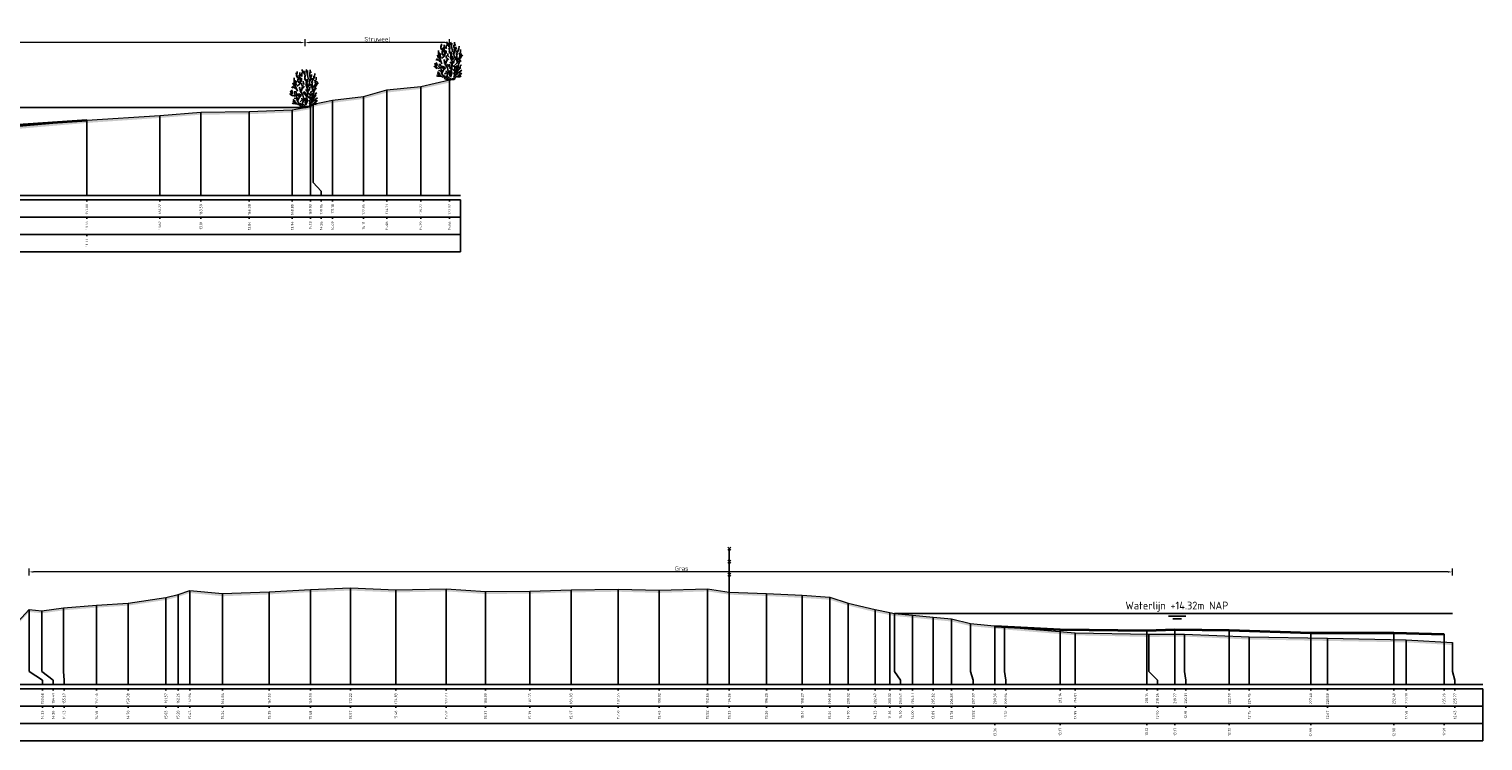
# Model space of a CAD drawing. Header units: metres. Extents: x 197883 to 206898, y 361907 to 364395.
# Tile 202 of 256: x 205938 to 206021, y 364102 to 364143. Entities that reach past the tile are written whole.
import ezdxf
from ezdxf.enums import TextEntityAlignment as Align

# ---------------------------------------------------------------- set-up
doc = ezdxf.new("R2010")
doc.units = ezdxf.units.M
doc.header["$PDMODE"] = 35
doc.header["$PDSIZE"] = 0.075
for name, color, linetype, lineweight in [('B-ME-GR-HEESTER-SD', 90, 'Continuous', 25), ('B-ME-IE-TERREINAFSCHEIDING_KUNSTMATIG_RASTERHEKWERK-SD', 20, 'Continuous', 25), ('X-ME-AL-PROFIEL_BOVENKANT SLIB-GD', 42, 'Continuous', 35), ('X-ME-AL-PROFIEL_HUIDIG MAAIVELD-GD', 252, 'Continuous', 0), ('X-XX-AL-DETAIL1-M', 7, 'Continuous', 18), ('X-XX-AL-NAP-T18', 7, 'Continuous', 18)]:
    doc.layers.add(name, color=color, linetype=linetype, lineweight=lineweight)
doc.layers.add('X-ME-AL-PROFIEL_WATERLIJN-GD', color=150, linetype='Continuous')
doc.layers.add('X-ME-AL-PROFIELRASTER-S', color=7, linetype='Continuous')
doc.styles.add('NLCS-ISO', font='NLCS-ISO.ttf', dxfattribs={"height": 1.8})
doc.styles.add('NLCS-ISO-ANNOTATIVE-T18', font='NLCS-ISO.ttf', dxfattribs={"height": 1.8})
doc.styles.add('NLCS-ISO-M100-T25', font='NLCS-ISO.ttf', dxfattribs={"height": 0.25})
doc.dimstyles.new('NLCS-M100-T25-PIJL_L2_H1', dxfattribs={"dimscale": 0.1, "dimtxt": 2.5, "dimasz": 2.5, "dimexe": 2, "dimexo": 2, "dimgap": 0.7, "dimtad": 1, "dimzin": 0, "dimdsep": 46, "dimtxsty": 'NLCS-ISO-M100-T25', "dimcen": 0, "dimdle": 2, "dimclrd": 256, "dimclre": 256, "dimclrt": 256, "dimadec": 1, "dimazin": 0, "dimtfac": 1, "dimtdec": 3, "dimtofl": 0, "dimtmove": 0, "dimatfit": 3, "dimfxl": 2, "dimfxlon": 1, "dimtfillclr": 256, "dimtolj": 1, "dimtzin": 0, "dimlwd": -1, "dimlwe": -1, "dimarcsym": 0})

# ---------------------------------------------------------------- blocks, each defined once
blk = doc.blocks.new('SAL-PROFIELRASTER_BALK_EIND1-D')
at = {"color": 0, "linetype": 'ByBlock', "lineweight": -2}
blk.add_line((1, -12.5), (1, -2.5), dxfattribs=at)
at = {"color": 0, "linetype": 'ByBlock', "lineweight": -2, "flags": 128}
for points in [[(0, 0), (1, 0)], [(0, -2.5), (1, -2.5)], [(0, -12.5), (1, -12.5)]]:
    blk.add_lwpolyline(points, dxfattribs=at)
blk = doc.blocks.new('SAL-PROFIELRASTER_BALK_EIND2-D')
at = {"color": 0, "linetype": 'ByBlock', "lineweight": -2}
for p, q in [((1, -2.5), (1, -12.5)), ((1, -12.5), (0, -12.5))]:
    blk.add_line(p, q, dxfattribs=at)
blk = doc.blocks.new('SAL-PROFIELRASTER_BALK_DATA-D')
at = {"color": 0, "linetype": 'ByBlock', "lineweight": -2}
blk.add_lwpolyline([(0, -3.5), (0, -2.5)], dxfattribs=at)
at = {"color": 0, "linetype": 'ByBlock', "lineweight": -2, "style": 'NLCS-ISO-ANNOTATIVE-T18'}
blk.add_attdef('GETAL', text='', height=1.5, rotation=90, dxfattribs=at).set_placement((0.75, -5), align=Align.RIGHT)
blk = doc.blocks.new('SAL-PROFIELRASTER_AANHAAL-D')
at = {"color": 9, "linetype": 'ByBlock', "lineweight": -2, "flags": 128}
blk.add_lwpolyline([(0, 1), (0, 0)], dxfattribs=at)
blk = doc.blocks.new('SAL-PROFIELRASTER_AANHAAL_STAGGER-D')
at = {"color": 9, "linetype": 'ByBlock', "lineweight": -2, "flags": 128}
for points in [[(0, 0), (0, -0.25)], [(0, -0.25), (1, -0.75)], [(1, -0.75), (1, -1)]]:
    blk.add_lwpolyline(points, dxfattribs=at)
blk = doc.blocks.new('SIE-RASTERHEKWERK-SOD')
at = {"flags": 128}
for points in [[(-0.035, 1.035), (0.035, 0.965)], [(-0.035, 0.965), (0, 1), (0.035, 1.035)], [(-0.035, 0.735), (0.035, 0.665)], [(-0.035, 0.665), (0, 0.7), (0.035, 0.735)], [(0, 0), (0, 1)], [(-0.035, 0.435), (0.035, 0.365)], [(-0.035, 0.365), (0, 0.4), (0.035, 0.435)]]:
    blk.add_lwpolyline(points, dxfattribs=at)
blk = doc.blocks.new('*D212')
at = {"layer": 'Defpoints', "color": 0, "transparency": 16777216}
for p in [(205937.526, 364111.55), (205937.526, 364109.38), (206019.628, 364105.806)]:
    blk.add_point(p, dxfattribs=at)
at = {"layer": 'X-XX-AL-DETAIL1-M', "color": 253, "transparency": 16777216}
for p, q in [((205937.526, 364111.35), (205937.526, 364111.75)), ((206019.628, 364111.35), (206019.628, 364111.75)), ((206019.378, 364111.55), (205937.776, 364111.55))]:
    blk.add_line(p, q, dxfattribs=at)
for points in [[(205937.776, 364111.592), (205937.776, 364111.508), (205937.526, 364111.55)], [(206019.378, 364111.592), (206019.378, 364111.508), (206019.628, 364111.55)]]:
    blk.add_solid(points, dxfattribs=at)
at = {"layer": 'X-XX-AL-DETAIL1-M', "color": 253, "transparency": 16777216, "insert": (205975.169, 364111.745), "char_height": 0.25, "attachment_point": 5, "style": 'NLCS-ISO-M100-T25'}
blk.add_mtext('\\A1;Gras', dxfattribs=at)
blk = doc.blocks.new('*D180')
at = {"layer": 'Defpoints', "color": 0, "transparency": 16777216}
for p in [(205816.411, 364142.073), (205816.411, 364138.328), (205953.452, 364138.328)]:
    blk.add_point(p, dxfattribs=at)
at = {"layer": 'X-XX-AL-DETAIL1-M', "color": 253, "transparency": 16777216}
for p, q in [((205816.411, 364141.873), (205816.411, 364142.273)), ((205953.202, 364142.073), (205816.661, 364142.073)), ((205953.452, 364141.873), (205953.452, 364142.273))]:
    blk.add_line(p, q, dxfattribs=at)
for points in [[(205816.661, 364142.115), (205816.661, 364142.032), (205816.411, 364142.073)], [(205953.202, 364142.115), (205953.202, 364142.032), (205953.452, 364142.073)]]:
    blk.add_solid(points, dxfattribs=at)
at = {"layer": 'X-XX-AL-DETAIL1-M', "color": 253, "transparency": 16777216, "insert": (205884.931, 364142.268), "char_height": 0.25, "attachment_point": 5, "style": 'NLCS-ISO-M100-T25'}
blk.add_mtext('\\A1;Waterbodem met slib', dxfattribs=at)
blk = doc.blocks.new('*D181')
at = {"layer": 'Defpoints', "color": 0, "transparency": 16777216}
for p in [(205953.452, 364142.073), (205953.452, 364138.328), (205961.782, 364133.257)]:
    blk.add_point(p, dxfattribs=at)
at = {"layer": 'X-XX-AL-DETAIL1-M', "color": 253, "transparency": 16777216}
for p, q in [((205953.452, 364141.873), (205953.452, 364142.273)), ((205961.532, 364142.073), (205953.702, 364142.073)), ((205961.782, 364141.873), (205961.782, 364142.273))]:
    blk.add_line(p, q, dxfattribs=at)
for points in [[(205953.702, 364142.115), (205953.702, 364142.032), (205953.452, 364142.073)], [(205961.532, 364142.115), (205961.532, 364142.032), (205961.782, 364142.073)]]:
    blk.add_solid(points, dxfattribs=at)
at = {"layer": 'X-XX-AL-DETAIL1-M', "color": 253, "transparency": 16777216, "insert": (205957.617, 364142.268), "char_height": 0.25, "attachment_point": 5, "style": 'NLCS-ISO-M100-T25'}
blk.add_mtext('\\A1;Struweel', dxfattribs=at)
blk = doc.blocks.new('SGR-HEESTER_S01_E_ZIJ-D')
blk.add_line((-0.17, 0), (0.14, 0))
at = {"flags": 128}
for points in [[(-1.26, 2.87), (-1.27, 3.11), (-1.26, 3.41)], [(-0.88, 3.43), (-1.01, 3.7), (-1.02, 3.99)], [(-0.97, 3.82), (-0.92, 3.96), (-0.92, 4.17)], [(-0.93, 2.47), (-0.6, 2.73), (-0.58, 3.23), (-0.56, 3.45)], [(-0.82, 3.15), (-0.77, 3.36), (-0.82, 3.56), (-0.82, 3.69)], [(-0.79, 3.24), (-0.61, 3.49), (-0.66, 3.77)], [(-0.6, 3.64), (-0.6, 3.89), (-0.6, 4.04)], [(-0.6, 2.82), (-0.47, 3.09), (-0.48, 3.24), (-0.4, 3.41)], [(-0.33, 3.58), (-0.43, 3.69), (-0.42, 3.84)], [(-0.39, 3.73), (-0.39, 3.91), (-0.31, 4.07)], [(-0.2, 4.07), (-0.32, 4.28), (-0.32, 4.4)], [(-0.04, 3.82), (-0.15, 3.99), (-0.15, 4.24)], [(-0.06, 4), (0, 4.09), (-0.05, 4.17)], [(0.04, 3.22), (-0.02, 3.33), (-0.05, 3.64), (-0.06, 3.69)], [(-0.01, 3.48), (0.02, 3.66), (-0.02, 3.86), (-0.02, 3.98)], [(0.2, 4.02), (0.16, 4.26), (0.11, 4.37)], [(0.4, 3.24), (0.32, 3.53), (0.23, 3.86), (0.28, 4.25)], [(0.55, 3.49), (0.58, 3.63), (0.49, 3.78), (0.49, 4.02)], [(0.56, 3.05), (0.62, 3.24), (0.58, 3.44), (0.63, 3.78)], [(0.59, 4.06), (0.59, 4.23), (0.58, 4.36)], [(0.58, 3.97), (0.72, 4.1)], [(0.63, 3.39), (0.75, 3.63), (0.74, 3.82)], [(0.83, 3.19), (0.82, 3.39)], [(0.87, 2.88), (0.83, 3.04), (0.99, 3.35), (1.02, 3.62)], [(1.05, 3.44), (1.09, 3.59), (1.12, 3.91)], [(1.2, 2.91), (1.2, 3.11), (1.27, 3.18), (1.28, 3.51)], [(-1.15, 1.31), (-1.52, 1.41), (-1.7, 1.92)], [(-1.36, 2.28), (-1.57, 2.36)], [(-1.51, 1.59), (-1.44, 1.77), (-1.55, 2.02)], [(-1.08, 2.11), (-1.23, 2.27), (-1.5, 2.44)], [(-1.17, 2.44), (-1.33, 2.64), (-1.4, 2.85)], [(-0.17, 0), (-0.52, 0.15), (-0.67, 0.41), (-0.93, 0.8), (-0.93, 1.02), (-0.98, 1.28), (-1.24, 1.57), (-1.17, 1.87)], [(-0.89, 1.87), (-1.06, 2.36), (-1.22, 2.75), (-1.2, 3.17)], [(-1.09, 2.51), (-1.03, 2.67), (-1.08, 2.85), (-1.01, 3.06)], [(-0.94, 1.35), (-0.97, 1.46), (-1.01, 1.65), (-1.07, 1.74), (-0.99, 1.83)], [(-0.69, 2.83), (-0.85, 3.03), (-0.85, 3.32)], [(-0.56, 2.04), (-0.63, 2.22), (-0.61, 2.36)], [(0.01, 0.23), (-0.32, 0.39), (-0.14, 0.96), (-0.25, 1.41), (-0.58, 1.92), (-0.49, 2.16)], [(-0.49, 2.98), (-0.4, 3.1), (-0.4, 3.32)], [(-0.4, 1.72), (-0.48, 1.81), (-0.39, 2.04), (-0.35, 2.37)], [(-0.35, 2.48), (-0.39, 2.62), (-0.4, 2.81)], [(-0.34, 2.14), (-0.22, 2.36), (-0.26, 2.57)], [(-0.29, 2.19), (-0.07, 2.42)], [(0.01, 1.48), (-0.11, 1.58), (-0.16, 1.69), (-0.26, 1.8)], [(-0.09, 2.67), (-0.2, 2.78), (-0.21, 3.04)], [(0.27, 1.32), (0.07, 1.45), (0.01, 1.7), (-0.09, 1.83)], [(0.14, 2.85), (0.15, 3.01), (-0.08, 3.3)], [(0.23, 1.76), (0.19, 1.96), (0.04, 2.07)], [(0.1, 0.32), (0.27, 0.78), (0.18, 1.2), (0.27, 1.46), (0.29, 2.12), (0.07, 2.68)], [(0.12, 0.1), (0.49, 0.17), (0.58, 0.47), (0.89, 0.67), (0.95, 1.13), (1.02, 1.92)], [(0.2, 2.43), (0.13, 2.69), (0.27, 3.03), (0.23, 3.26)], [(0.69, 0.8), (0.56, 1.11), (0.6, 1.5), (0.21, 1.74)], [(0.29, 2.31), (0.56, 2.6), (0.51, 2.92), (0.51, 3.28)], [(0.31, 2.42), (0.36, 2.58), (0.32, 2.78)], [(0.31, 1.73), (0.36, 1.9), (0.41, 2.16)], [(0.41, 1.94), (0.5, 2.07), (0.53, 2.35)], [(0.58, 1.68), (0.89, 1.96), (0.91, 2.29), (0.89, 2.55)], [(0.87, 2.02), (0.83, 2.27), (0.69, 2.38), (0.69, 2.69)], [(0.75, 2.43), (0.83, 2.65), (0.79, 3.01)], [(0.85, 1.38), (0.82, 1.54), (0.87, 1.68)], [(0.99, 2.31), (1.21, 2.73), (1.13, 3.14)], [(1.02, 1.81), (1.14, 2.08), (1.33, 2.24)], [(1.05, 2), (1.15, 2.2), (1.16, 2.57)], [(1.06, 2.36), (1.23, 2.48), (1.34, 2.65), (1.54, 2.85)], [(1.12, 1.28), (1.21, 1.47), (1.24, 1.65), (1.37, 1.7)], [(1.29, 2.62), (1.4, 2.83), (1.34, 3.04)], [(-1.43, 1.34), (-1.6, 1.42), (-1.71, 1.53), (-1.76, 1.63)], [(-0.97, 0.4), (-1.22, 0.45), (-1.36, 0.45), (-1.5, 0.52)], [(-0.76, 0.28), (-1, 0.52), (-1.24, 0.58), (-1.41, 0.74)], [(-1.13, 0.64), (-1.2, 0.78), (-1.4, 0.92)], [(-0.96, 0.92), (-1.06, 1.05), (-1.26, 1.09)], [(-0.85, 0.82), (-0.74, 1.04), (-0.6, 1.44), (-0.69, 1.61)], [(-0.69, 1.23), (-0.76, 1.4), (-0.82, 1.62)], [(-0.62, 1.2), (-0.49, 1.36), (-0.53, 1.52)], [(-0.31, 0.32), (-0.47, 0.32), (-0.6, 0.51)], [(-0.58, 0.67), (-0.34, 0.87), (-0.39, 1.06)], [(-0.14, 0.09), (-0.31, 0.17), (-0.35, 0.21)], [(0, 0), (-0.14, 0.14)], [(0.06, 0.44), (-0.01, 0.58), (0, 0.85), (-0.12, 1.09)], [(-0.02, 0), (0.14, 0.2)], [(0.53, 1.04), (0.45, 1.13), (0.35, 1.26), (0.15, 1.28), (0.01, 1.41)], [(0.02, 0.6), (0.08, 0.78), (0.08, 0.94), (0.02, 1.11)], [(0.14, 0), (0.53, 0.06), (0.67, 0.21)], [(0.49, 0.37), (0.6, 0.59), (0.47, 0.88)], [(0.62, 0.59), (0.76, 0.73), (0.76, 0.98), (0.72, 1.22)], [(0.62, 0.3), (0.95, 0.43), (1.28, 0.58)], [(0.92, 1.08), (0.8, 1.26), (0.77, 1.43), (0.68, 1.61)], [(0.8, 0.8), (0.85, 0.95)], [(0.93, 0.75), (1.1, 0.92), (1.2, 0.92)], [(0.94, 0.37), (1.2, 0.38), (1.35, 0.46)], [(1, 1.08), (1.14, 1.25), (1.29, 1.39)], [(1.01, 0.51), (1.2, 0.62), (1.15, 0.72), (1.23, 0.89)], [(1.14, 0.94), (1.28, 1.01), (1.43, 1.12)], [(1.27, 0.64), (1.4, 0.84)]]:
    blk.add_lwpolyline(points, dxfattribs=at)

msp = doc.modelspace()

# ---------------------------------------------------------------- hatches: boundary and pattern name
at = {"layer": 'X-ME-AL-PROFIEL_HUIDIG MAAIVELD-GD'}
h = msp.add_hatch(dxfattribs=at)
h.set_pattern_fill('AGR-MAAIVELD', color=256, scale=0.05, pattern_type=2)
h.set_pattern_definition([(45, (-14.5062, 136.6852), (-0.25000007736, 0.25000007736), []), (45, (-14.5419, 136.72093), (0, 0.50000015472), [0.3535535, -0.3535535]), (45, (-14.57763, 136.75664), (0, 0.50000015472), [0.3535535, -0.3535535]), (45, (-14.61384, 136.79286), (0, 0.50000015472), [0.3535535, -0.3535535]), (45, (-14.64906, 136.82807), (0, 0.50000015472), [0.3535535, -0.3535535]), (45, (-14.68477, 136.8638), (0, 0.50000015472), [0.3535535, -0.3535535]), (45, (-14.7205, 136.8995), (0, 0.50000015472), [0.3535535, -0.3535535]), (315, (-14.5062, 136.6852), (0.25000007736, 0.25000007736), []), (315, (-14.4705, 136.72093), (0.50000015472, -1e-16), [0.3535535, -0.3535535]), (315, (-14.43477, 136.75664), (0.50000015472, -1e-16), [0.3535535, -0.3535535]), (315, (-14.39856, 136.79286), (0.50000015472, -1e-16), [0.3535535, -0.3535535]), (315, (-14.36334, 136.82807), (0.50000015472, -1e-16), [0.3535535, -0.3535535]), (315, (-14.32763, 136.8638), (0.50000015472, -1e-16), [0.3535535, -0.3535535]), (315, (-14.2919, 136.8995), (0.50000015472, -1e-16), [0.3535535, -0.3535535])])
h.paths.add_polyline_path([(205961.782, 364139.916), (205961.782, 364139.766), (205960.128, 364139.399), (205958.165, 364139.19), (205956.819, 364138.821), (205955.04, 364138.597), (205953.913, 364138.366), (205953.756, 364138.233), (205952.711, 364138.044), (205950.235, 364137.942), (205947.445, 364137.914), (205945.074, 364137.726), (205940.861, 364137.439), (205936.728, 364137.084), (205932.466, 364136.683), (205927.707, 364135.942), (205922.272, 364135.976), (205917.884, 364135.999), (205913.572, 364136.085), (205908.758, 364136.138), (205904.668, 364136.042), (205899.586, 364136.239), (205896.188, 364136.276), (205890.878, 364136.161), (205883.688, 364136.301), (205880.568, 364136.49), (205872.086, 364136.436), (205865.317, 364136.747), (205859.025, 364136.471), (205855.154, 364136.601), (205849.947, 364136.439), (205844.759, 364136.499), (205839.971, 364136.479), (205834.18, 364136.663), (205829.069, 364136.949), (205824.736, 364137.188), (205821.931, 364137.685), (205819.702, 364137.797), (205817.648, 364138.045), (205816.411, 364138.178), (205816.269, 364138.221), (205815.327, 364138.441), (205815.139, 364138.762), (205814.709, 364138.948), (205813.523, 364139.196), (205811.415, 364139.275), (205809.482, 364139.339), (205806.901, 364139.378), (205804.365, 364139.44), (205802.289, 364139.556), (205799.43, 364139.601), (205796.83, 364139.493), (205794.339, 364139.504), (205792.254, 364139.38), (205790.426, 364139.336), (205788.038, 364139.308), (205786.013, 364139.283), (205783.859, 364139.277), (205783.859, 364139.427), (205786.013, 364139.433), (205788.038, 364139.458), (205790.426, 364139.486), (205792.254, 364139.53), (205794.339, 364139.654), (205796.83, 364139.643), (205799.43, 364139.751), (205802.289, 364139.706), (205804.365, 364139.59), (205806.901, 364139.528), (205809.482, 364139.489), (205811.415, 364139.425), (205813.523, 364139.346), (205814.709, 364139.098), (205815.139, 364138.912), (205815.327, 364138.591), (205816.269, 364138.371), (205816.411, 364138.328), (205817.648, 364138.195), (205819.702, 364137.947), (205821.931, 364137.835), (205824.736, 364137.338), (205829.069, 364137.099), (205834.18, 364136.813), (205839.971, 364136.629), (205844.759, 364136.649), (205849.947, 364136.589), (205855.154, 364136.751), (205859.025, 364136.621), (205865.317, 364136.897), (205872.086, 364136.586), (205880.568, 364136.64), (205883.688, 364136.451), (205890.878, 364136.311), (205896.188, 364136.426), (205899.586, 364136.389), (205904.668, 364136.192), (205908.758, 364136.288), (205913.572, 364136.235), (205917.884, 364136.149), (205922.272, 364136.126), (205927.707, 364136.092), (205932.466, 364136.833), (205936.728, 364137.234), (205940.861, 364137.589), (205945.074, 364137.876), (205947.445, 364138.064), (205950.235, 364138.092), (205952.711, 364138.194), (205953.756, 364138.383), (205953.913, 364138.516), (205955.04, 364138.747), (205956.819, 364138.971), (205958.165, 364139.34), (205960.128, 364139.549)])
h = msp.add_hatch(dxfattribs=at)
h.set_pattern_fill('AGR-MAAIVELD', color=256, scale=0.05, pattern_type=2)
h.set_pattern_definition([(45, (-12.59725, 158.37664), (-0.25000007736, 0.25000007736), []), (45, (-12.63297, 158.41236), (0, 0.50000015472), [0.3535535, -0.3535535]), (45, (-12.6687, 158.44807), (0, 0.50000015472), [0.3535535, -0.3535535]), (45, (-12.7049, 158.4843), (0, 0.50000015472), [0.3535535, -0.3535535]), (45, (-12.7401, 158.5195), (0, 0.50000015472), [0.3535535, -0.3535535]), (45, (-12.77583, 158.5552), (0, 0.50000015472), [0.3535535, -0.3535535]), (45, (-12.81154, 158.59093), (0, 0.50000015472), [0.3535535, -0.3535535]), (315, (-12.59725, 158.37664), (0.25000007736, 0.25000007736), []), (315, (-12.56154, 158.41236), (0.50000015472, -1e-16), [0.3535535, -0.3535535]), (315, (-12.52583, 158.44807), (0.50000015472, -1e-16), [0.3535535, -0.3535535]), (315, (-12.4896, 158.4843), (0.50000015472, -1e-16), [0.3535535, -0.3535535]), (315, (-12.4544, 158.5195), (0.50000015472, -1e-16), [0.3535535, -0.3535535]), (315, (-12.4187, 158.5552), (0.50000015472, -1e-16), [0.3535535, -0.3535535]), (315, (-12.38297, 158.59093), (0.50000015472, -1e-16), [0.3535535, -0.3535535])])
h.paths.add_polyline_path([(206019.628, 364107.483), (206016.963, 364107.637), (206012.435, 364107.721), (206007.911, 364107.803), (206004.173, 364107.97), (206002.122, 364107.951), (205997.87, 364108.047), (205993.797, 364108.38), (205991.827, 364108.576), (205990.747, 364108.84), (205989.675, 364108.944), (205988.487, 364109.06), (205987.447, 364109.159), (205987.174, 364109.214), (205986.331, 364109.383), (205984.783, 364109.757), (205983.713, 364110.097), (205982.133, 364110.2), (205980.058, 364110.311), (205977.919, 364110.388), (205976.657, 364110.577), (205973.881, 364110.49), (205971.509, 364110.557), (205968.791, 364110.521), (205966.413, 364110.449), (205963.862, 364110.424), (205961.589, 364110.577), (205958.689, 364110.515), (205956.078, 364110.624), (205953.759, 364110.535), (205951.385, 364110.404), (205948.695, 364110.296), (205946.801, 364110.485), (205946.123, 364110.254), (205945.425, 364110.082), (205943.242, 364109.756), (205941.418, 364109.64), (205939.525, 364109.486), (205938.274, 364109.312), (205937.534, 364109.389), (205936.423, 364108.179), (205935.076, 364108.142), (205932.96, 364108.689), (205929.26, 364108.531), (205923.226, 364108.245), (205918.218, 364108.035), (205914.291, 364108.198), (205910.751, 364108.054), (205905.768, 364108.046), (205898.269, 364107.996), (205892.352, 364107.99), (205885.655, 364107.835), (205878.714, 364107.885), (205872.974, 364108.16), (205866.725, 364108.289), (205861.829, 364108.387), (205858.158, 364108.336), (205853.132, 364108.317), (205848.666, 364108.445), (205843.577, 364108.329), (205837.654, 364108.07), (205834.673, 364108.16), (205830.197, 364108.237), (205826.819, 364108.155), (205824.114, 364108.365), (205820.992, 364108.637), (205818.069, 364108.596), (205816.372, 364108.86), (205814.731, 364109.169), (205813.11, 364109.133), (205812.145, 364109.38), (205811.388, 364109.439), (205810.333, 364109.63), (205809.698, 364109.912), (205807.748, 364110.094), (205805.245, 364110.119), (205802.812, 364110.07), (205800.145, 364110.08), (205797.648, 364110.106), (205795.315, 364110.109), (205793.059, 364110.088), (205790.797, 364110.065), (205788.245, 364110.156), (205785.845, 364110.21), (205783.859, 364110.206), (205783.859, 364110.056), (205785.845, 364110.06), (205788.245, 364110.006), (205790.797, 364109.915), (205793.059, 364109.938), (205795.315, 364109.959), (205797.648, 364109.956), (205800.145, 364109.93), (205802.812, 364109.92), (205805.245, 364109.969), (205807.748, 364109.944), (205809.698, 364109.762), (205810.333, 364109.48), (205811.388, 364109.289), (205812.145, 364109.23), (205813.11, 364108.983), (205814.731, 364109.019), (205816.372, 364108.71), (205818.069, 364108.446), (205820.992, 364108.487), (205824.114, 364108.215), (205826.819, 364108.005), (205830.197, 364108.087), (205834.673, 364108.01), (205837.654, 364107.92), (205843.577, 364108.179), (205848.666, 364108.295), (205853.132, 364108.167), (205858.158, 364108.186), (205861.829, 364108.237), (205866.725, 364108.139), (205872.974, 364108.01), (205878.714, 364107.735), (205885.655, 364107.685), (205892.352, 364107.84), (205898.269, 364107.846), (205905.768, 364107.896), (205910.751, 364107.904), (205914.291, 364108.048), (205918.218, 364107.885), (205923.226, 364108.095), (205929.26, 364108.381), (205932.96, 364108.539), (205935.076, 364107.992), (205936.423, 364108.029), (205937.534, 364109.239), (205938.274, 364109.162), (205939.525, 364109.336), (205941.418, 364109.49), (205943.242, 364109.606), (205945.425, 364109.932), (205946.123, 364110.104), (205946.801, 364110.335), (205948.695, 364110.146), (205951.385, 364110.254), (205953.759, 364110.385), (205956.078, 364110.474), (205958.689, 364110.365), (205961.589, 364110.427), (205963.862, 364110.274), (205966.413, 364110.299), (205968.791, 364110.371), (205971.509, 364110.407), (205973.881, 364110.34), (205976.657, 364110.427), (205977.919, 364110.238), (205980.058, 364110.161), (205982.133, 364110.05), (205983.713, 364109.947), (205984.783, 364109.607), (205986.331, 364109.233), (205987.174, 364109.064), (205987.447, 364109.009), (205988.487, 364108.91), (205989.675, 364108.794), (205990.747, 364108.69), (205991.827, 364108.426), (205993.797, 364108.23), (205997.87, 364107.897), (206002.122, 364107.801), (206004.173, 364107.82), (206007.911, 364107.653), (206012.435, 364107.571), (206016.963, 364107.487), (206019.628, 364107.333)])

# ---------------------------------------------------------------- linework, layer by layer
at = {"layer": 'X-ME-AL-PROFIEL_BOVENKANT SLIB-GD'}
for points in [[(205935.769, 364137.245), (205940.861, 364137.589)], [(205993.245, 364108.42), (205997.001, 364108.225), (206001.998, 364108.177), (206003.625, 364108.222), (206006.759, 364108.188), (206011.462, 364108.044), (206016.26, 364108.04), (206019.153, 364107.967)]]:
    msp.add_lwpolyline(points, dxfattribs=at)
at = {"layer": 'X-ME-AL-PROFIEL_HUIDIG MAAIVELD-GD'}
for points in [[(205936.728, 364137.234), (205940.861, 364137.589), (205945.074, 364137.876), (205947.445, 364138.064), (205950.235, 364138.092), (205952.711, 364138.194), (205953.756, 364138.383), (205953.913, 364138.516), (205955.04, 364138.747), (205956.819, 364138.971), (205958.165, 364139.34), (205960.128, 364139.549), (205961.782, 364139.916)], [(205936.423, 364108.179), (205937.534, 364109.389), (205938.274, 364109.312), (205939.525, 364109.486), (205941.418, 364109.64), (205943.242, 364109.756), (205945.425, 364110.082), (205946.123, 364110.254), (205946.801, 364110.485), (205948.695, 364110.296), (205951.385, 364110.404), (205953.759, 364110.535), (205956.078, 364110.624), (205958.689, 364110.515), (205961.589, 364110.577), (205963.862, 364110.424), (205966.413, 364110.449), (205968.791, 364110.521), (205971.509, 364110.557), (205973.881, 364110.49), (205976.657, 364110.577), (205977.919, 364110.388), (205980.058, 364110.311), (205982.133, 364110.2), (205983.713, 364110.097), (205984.783, 364109.757), (205986.331, 364109.383), (205987.174, 364109.214), (205987.447, 364109.159), (205988.487, 364109.06), (205989.675, 364108.944), (205990.747, 364108.84), (205991.827, 364108.576), (205993.797, 364108.38), (205997.87, 364108.047), (206002.122, 364107.951), (206004.173, 364107.97), (206007.911, 364107.803), (206012.435, 364107.721), (206016.963, 364107.637), (206019.628, 364107.483)]]:
    msp.add_lwpolyline(points, dxfattribs=at)
at = {"layer": 'X-ME-AL-PROFIEL_WATERLIJN-GD'}
for points in [[(205816.411, 364138.328), (205953.452, 364138.328)], [(205987.447, 364109.159), (206019.628, 364109.159)], [(206003.263, 364108.995), (206004.263, 364108.995)], [(206003.505, 364108.85), (206004.005, 364108.85)]]:
    msp.add_lwpolyline(points, dxfattribs=at)

# ---------------------------------------------------------------- block references
at = {"layer": 'B-ME-GR-HEESTER-SD', "xscale": 0.5, "yscale": 0.5, "zscale": 0.5}
for p in [(205961.782, 364139.916), (205953.452, 364138.328)]:
    msp.add_blockref('SGR-HEESTER_S01_E_ZIJ-D', p, dxfattribs=at)
at = {"layer": 'B-ME-IE-TERREINAFSCHEIDING_KUNSTMATIG_RASTERHEKWERK-SD', "xscale": 2.5, "yscale": 2.5, "zscale": 2.5}
msp.add_blockref('SIE-RASTERHEKWERK-SOD', (205977.919, 364110.388), dxfattribs=at)
at = {"layer": 'X-ME-AL-PROFIELRASTER-S'}
for p, yscale in [((205960.128, 364133.257), 6.292), ((205961.782, 364133.257), 6.659000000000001), ((205955.04, 364133.257), 5.49), ((205956.819, 364133.257), 5.714), ((205958.165, 364133.257), 6.083), ((205945.074, 364133.257), 4.619), ((205945.074, 364133.257), 4.619), ((205947.445, 364133.257), 4.807), ((205947.445, 364133.257), 4.807), ((205950.235, 364133.257), 4.835000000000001), ((205950.235, 364133.257), 4.835000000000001), ((205952.711, 364133.257), 4.936999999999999), ((205952.711, 364133.257), 4.936999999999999), ((205953.756, 364133.257), 5.125999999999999), ((205953.756, 364133.257), 5.125999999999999), ((205953.913, 364134.257), 4.259), ((205953.913, 364134.257), 4.259), ((205953.913, 364134.257), 4.259), ((205953.913, 364134.257), 4.259), ((205940.861, 364133.257), 4.332000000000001), ((205940.861, 364133.257), 4.332000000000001), ((205945.425, 364105.056), 5.026), ((205946.123, 364105.056), 5.198), ((205946.801, 364105.056), 5.429), ((205948.695, 364105.056), 5.24), ((205951.385, 364105.056), 5.348000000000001), ((205953.759, 364105.056), 5.478999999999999), ((205956.078, 364105.056), 5.568), ((205958.689, 364105.056), 5.459), ((205961.589, 364105.056), 5.521000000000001), ((205963.862, 364105.056), 5.368), ((205966.413, 364105.056), 5.393000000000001), ((205968.791, 364105.056), 5.465), ((205971.509, 364105.056), 5.500999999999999), ((205973.881, 364105.056), 5.433999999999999), ((205976.657, 364105.056), 5.521000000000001), ((205977.919, 364105.056), 5.332000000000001), ((205980.058, 364105.056), 5.255000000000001), ((205982.133, 364105.056), 5.144), ((205983.713, 364105.056), 5.041), ((205937.534, 364106.056), 3.333), ((205938.274, 364106.056), 3.256), ((205938.274, 364106.056), 3.256), ((205938.274, 364106.056), 3.256), ((205938.274, 364106.056), 3.256), ((205939.525, 364106.056), 3.43), ((205941.418, 364105.056), 4.584), ((205943.242, 364105.056), 4.699999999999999), ((205984.783, 364105.056), 4.701000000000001), ((205986.331, 364105.056), 4.327), ((205987.174, 364105.056), 4.157999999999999), ((205987.447, 364106.056), 3.103), ((205987.447, 364106.056), 3.103), ((205987.447, 364106.056), 3.103), ((205987.447, 364106.056), 3.103), ((205988.487, 364105.056), 4.004), ((205988.487, 364105.056), 4.004), ((205989.675, 364105.056), 3.888), ((205989.675, 364105.056), 3.888), ((205990.747, 364105.056), 3.784000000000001), ((205990.747, 364105.056), 3.784000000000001), ((205991.827, 364106.056), 2.52), ((205993.245, 364105.056), 3.364000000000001), ((205993.797, 364106.056), 2.324), ((205997.001, 364105.056), 3.169), ((205997.87, 364105.056), 2.991), ((206001.998, 364105.056), 3.121), ((206002.122, 364106.056), 1.895), ((206003.625, 364105.056), 3.166), ((206004.173, 364106.056), 1.914), ((206006.759, 364105.056), 3.132), ((206007.911, 364105.056), 2.747), ((206011.462, 364105.056), 2.988), ((206012.435, 364105.056), 2.664999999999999), ((206016.26, 364105.056), 2.984), ((206016.963, 364105.056), 2.581), ((206019.153, 364105.056), 2.911), ((206019.628, 364106.056), 1.427)]:
    msp.add_blockref('SAL-PROFIELRASTER_AANHAAL-D', p, dxfattribs=dict(at, yscale=yscale))
for p, xscale, zscale in [((205953.913, 364134.257), 0.4675663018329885, 0.4675663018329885), ((205953.913, 364134.257), 0.4675663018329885, 0.4675663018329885), ((205953.913, 364134.257), 0.4675663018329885, 0.4675663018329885), ((205953.913, 364134.257), 0.4675663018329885, 0.4675663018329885), ((205937.534, 364106.056), 0.7633124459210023, 0.7633124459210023), ((205938.274, 364106.056), 0.6489860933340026, 0.6489860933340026), ((205938.274, 364106.056), 0.6489860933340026, 0.6489860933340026), ((205938.274, 364106.056), 0.6489860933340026, 0.6489860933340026), ((205938.274, 364106.056), 0.6489860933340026, 0.6489860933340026), ((205939.525, 364106.056), 0.02226165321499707, 0.02226165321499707), ((205987.447, 364106.056), 0.3519613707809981, 0.3519613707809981), ((205987.447, 364106.056), 0.3519613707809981, 0.3519613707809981), ((205987.447, 364106.056), 0.3519613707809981, 0.3519613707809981), ((205987.447, 364106.056), 0.3519613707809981, 0.3519613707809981), ((205991.827, 364106.056), 0.1699408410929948, 0.1699408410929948), ((205993.797, 364106.056), 0.0728618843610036, 0.0728618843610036), ((206002.122, 364106.056), 0.500560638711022, 0.500560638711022), ((206004.173, 364106.056), 0.07750665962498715, 0.07750665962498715), ((206019.628, 364106.056), 0.1501718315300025, 0.1501718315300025)]:
    msp.add_blockref('SAL-PROFIELRASTER_AANHAAL_STAGGER-D', p, dxfattribs=dict(at, xscale=xscale, zscale=zscale))
at = {"layer": 'X-ME-AL-PROFIELRASTER-S', "yscale": 0.1}
for name, p, xscale, zscale in [('SAL-PROFIELRASTER_BALK_EIND1-D', (205783.859, 364133.257), 178.5481913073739, 178.5481913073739), ('SAL-PROFIELRASTER_BALK_EIND2-D', (205783.859, 364132.257), 178.5481913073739, 178.5481913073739), ('SAL-PROFIELRASTER_BALK_EIND2-D', (205783.859, 364131.257), 178.5481913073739, 178.5481913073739), ('SAL-PROFIELRASTER_BALK_EIND1-D', (205783.859, 364105.056), 237.532909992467, 237.532909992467), ('SAL-PROFIELRASTER_BALK_EIND2-D', (205783.859, 364104.056), 237.532909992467, 237.532909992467), ('SAL-PROFIELRASTER_BALK_EIND2-D', (205783.859, 364103.056), 237.532909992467, 237.532909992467)]:
    msp.add_blockref(name, p, dxfattribs=dict(at, xscale=xscale, zscale=zscale))
at = {"layer": 'X-ME-AL-PROFIELRASTER-S', "xscale": 0.1, "yscale": 0.1, "zscale": 0.1}
for p, values in [((205940.861, 364133.257), {'GETAL': '157.00'}), ((205940.861, 364133.257), {'GETAL': '157.00'}), ((205945.074, 364133.257), {'GETAL': '161.22'}), ((205945.074, 364133.257), {'GETAL': '161.22'}), ((205947.445, 364133.257), {'GETAL': '163.59'}), ((205947.445, 364133.257), {'GETAL': '163.59'}), ((205950.235, 364133.257), {'GETAL': '166.38'}), ((205950.235, 364133.257), {'GETAL': '166.38'}), ((205952.711, 364133.257), {'GETAL': '168.85'}), ((205952.711, 364133.257), {'GETAL': '168.85'}), ((205953.756, 364133.257), {'GETAL': '169.90'}), ((205953.756, 364133.257), {'GETAL': '169.90'}), ((205954.381, 364133.257), {'GETAL': '170.05'}), ((205954.381, 364133.257), {'GETAL': '170.05'}), ((205954.381, 364133.257), {'GETAL': '170.05'}), ((205954.381, 364133.257), {'GETAL': '170.05'}), ((205955.04, 364133.257), {'GETAL': '171.18'}), ((205956.819, 364133.257), {'GETAL': '172.96'}), ((205958.165, 364133.257), {'GETAL': '174.31'}), ((205960.128, 364133.257), {'GETAL': '176.27'}), ((205961.782, 364133.257), {'GETAL': '177.92'}), ((205940.861, 364132.257), {'GETAL': '13.33'}), ((205945.074, 364132.257), {'GETAL': '13.62'}), ((205947.445, 364132.257), {'GETAL': '13.81'}), ((205950.235, 364132.257), {'GETAL': '13.84'}), ((205952.711, 364132.257), {'GETAL': '13.94'}), ((205953.756, 364132.257), {'GETAL': '14.13'}), ((205954.381, 364132.257), {'GETAL': '14.26'}), ((205955.04, 364132.257), {'GETAL': '14.49'}), ((205956.819, 364132.257), {'GETAL': '14.71'}), ((205958.165, 364132.257), {'GETAL': '15.08'}), ((205960.128, 364132.257), {'GETAL': '15.29'}), ((205961.782, 364132.257), {'GETAL': '15.66'}), ((205940.861, 364131.257), {'GETAL': '13.33'}), ((205938.298, 364105.056), {'GETAL': '153.68'}), ((205938.923, 364105.056), {'GETAL': '154.41'}), ((205938.923, 364105.056), {'GETAL': '154.41'}), ((205938.923, 364105.056), {'GETAL': '154.41'}), ((205938.923, 364105.056), {'GETAL': '154.41'}), ((205939.548, 364105.056), {'GETAL': '155.67'}), ((205941.418, 364105.056), {'GETAL': '157.56'}), ((205943.242, 364105.056), {'GETAL': '159.38'}), ((205945.425, 364105.056), {'GETAL': '161.57'}), ((205946.123, 364105.056), {'GETAL': '162.26'}), ((205946.801, 364105.056), {'GETAL': '162.94'}), ((205948.695, 364105.056), {'GETAL': '164.84'}), ((205951.385, 364105.056), {'GETAL': '167.53'}), ((205953.759, 364105.056), {'GETAL': '169.90'}), ((205956.078, 364105.056), {'GETAL': '172.22'}), ((205958.689, 364105.056), {'GETAL': '174.83'}), ((205961.589, 364105.056), {'GETAL': '177.73'}), ((205963.862, 364105.056), {'GETAL': '180.00'}), ((205966.413, 364105.056), {'GETAL': '182.55'}), ((205968.791, 364105.056), {'GETAL': '184.93'}), ((205971.509, 364105.056), {'GETAL': '187.65'}), ((205973.881, 364105.056), {'GETAL': '190.02'}), ((205976.657, 364105.056), {'GETAL': '192.80'}), ((205977.919, 364105.056), {'GETAL': '194.06'}), ((205980.058, 364105.056), {'GETAL': '196.20'}), ((205982.133, 364105.056), {'GETAL': '198.27'}), ((205983.713, 364105.056), {'GETAL': '199.85'}), ((205984.783, 364105.056), {'GETAL': '200.92'}), ((205986.331, 364105.056), {'GETAL': '202.47'}), ((205987.174, 364105.056), {'GETAL': '203.32'}), ((205987.799, 364105.056), {'GETAL': '203.59'}), ((205987.799, 364105.056), {'GETAL': '203.59'}), ((205987.799, 364105.056), {'GETAL': '203.59'}), ((205987.799, 364105.056), {'GETAL': '203.59'}), ((205988.487, 364105.056), {'GETAL': '204.63'}), ((205988.487, 364105.056), {'GETAL': '204.63'}), ((205989.675, 364105.056), {'GETAL': '205.82'}), ((205989.675, 364105.056), {'GETAL': '205.82'}), ((205990.747, 364105.056), {'GETAL': '206.89'}), ((205990.747, 364105.056), {'GETAL': '206.89'}), ((205991.997, 364105.056), {'GETAL': '207.97'}), ((205993.245, 364105.056), {'GETAL': '209.39'}), ((205993.87, 364105.056), {'GETAL': '209.94'}), ((205997.001, 364105.056), {'GETAL': '213.14'}), ((205997.87, 364105.056), {'GETAL': '214.01'}), ((206001.998, 364105.056), {'GETAL': '218.14'}), ((206002.623, 364105.056), {'GETAL': '218.26'}), ((206003.625, 364105.056), {'GETAL': '219.77'}), ((206004.25, 364105.056), {'GETAL': '220.31'}), ((206006.759, 364105.056), {'GETAL': '222.90'}), ((206007.911, 364105.056), {'GETAL': '224.05'}), ((206011.462, 364105.056), {'GETAL': '227.60'}), ((206012.435, 364105.056), {'GETAL': '228.58'}), ((206016.26, 364105.056), {'GETAL': '232.40'}), ((206016.963, 364105.056), {'GETAL': '233.10'}), ((206019.153, 364105.056), {'GETAL': '235.29'}), ((206019.778, 364105.056), {'GETAL': '235.77'}), ((205938.298, 364104.056), {'GETAL': '14.33'}), ((205938.923, 364104.056), {'GETAL': '14.26'}), ((205939.548, 364104.056), {'GETAL': '14.43'}), ((205941.418, 364104.056), {'GETAL': '14.58'}), ((205943.242, 364104.056), {'GETAL': '14.70'}), ((205945.425, 364104.056), {'GETAL': '15.03'}), ((205946.123, 364104.056), {'GETAL': '15.20'}), ((205946.801, 364104.056), {'GETAL': '15.43'}), ((205948.695, 364104.056), {'GETAL': '15.24'}), ((205951.385, 364104.056), {'GETAL': '15.35'}), ((205953.759, 364104.056), {'GETAL': '15.48'}), ((205956.078, 364104.056), {'GETAL': '15.57'}), ((205958.689, 364104.056), {'GETAL': '15.46'}), ((205961.589, 364104.056), {'GETAL': '15.52'}), ((205963.862, 364104.056), {'GETAL': '15.37'}), ((205966.413, 364104.056), {'GETAL': '15.39'}), ((205968.791, 364104.056), {'GETAL': '15.47'}), ((205971.509, 364104.056), {'GETAL': '15.50'}), ((205973.881, 364104.056), {'GETAL': '15.43'}), ((205976.657, 364104.056), {'GETAL': '15.52'}), ((205977.919, 364104.056), {'GETAL': '15.33'}), ((205980.058, 364104.056), {'GETAL': '15.26'}), ((205982.133, 364104.056), {'GETAL': '15.14'}), ((205983.713, 364104.056), {'GETAL': '15.04'}), ((205984.783, 364104.056), {'GETAL': '14.70'}), ((205986.331, 364104.056), {'GETAL': '14.33'}), ((205987.174, 364104.056), {'GETAL': '14.16'}), ((205987.799, 364104.056), {'GETAL': '14.10'}), ((205988.487, 364104.056), {'GETAL': '14.00'}), ((205989.675, 364104.056), {'GETAL': '13.89'}), ((205990.747, 364104.056), {'GETAL': '13.78'}), ((205991.997, 364104.056), {'GETAL': '13.52'}), ((205993.87, 364104.056), {'GETAL': '13.32'}), ((205997.87, 364104.056), {'GETAL': '12.99'}), ((206002.623, 364104.056), {'GETAL': '12.90'}), ((206004.25, 364104.056), {'GETAL': '12.91'}), ((206007.911, 364104.056), {'GETAL': '12.75'}), ((206012.435, 364104.056), {'GETAL': '12.67'}), ((206016.963, 364104.056), {'GETAL': '12.58'}), ((206019.778, 364104.056), {'GETAL': '12.43'}), ((205993.245, 364103.056), {'GETAL': '13.36'}), ((205997.001, 364103.056), {'GETAL': '13.17'}), ((206001.998, 364103.056), {'GETAL': '13.12'}), ((206003.625, 364103.056), {'GETAL': '13.17'}), ((206006.759, 364103.056), {'GETAL': '13.13'}), ((206011.462, 364103.056), {'GETAL': '12.99'}), ((206016.26, 364103.056), {'GETAL': '12.98'}), ((206019.153, 364103.056), {'GETAL': '12.91'})]:
    msp.add_blockref('SAL-PROFIELRASTER_BALK_DATA-D', p, dxfattribs=at).add_auto_attribs(values)

# ---------------------------------------------------------------- texts
at = {"layer": 'X-XX-AL-NAP-T18', "color": 10, "insert": (206000.775, 364109.248), "char_height": 0.45, "width": 15.43377, "attachment_point": 7, "style": 'NLCS-ISO'}
msp.add_mtext('Waterlijn +14.32m NAP', dxfattribs=at)

# ---------------------------------------------------------------- dimensions: what is measured, and where the dimension line sits
at = {"layer": 'X-XX-AL-DETAIL1-M', "color": 253}
for base, p1, p2, text, picture, middle in [((205816.411, 364142.073), (205953.452, 364138.328), (205816.411, 364138.328), 'Waterbodem met slib', '*D180', (205884.931, 364142.073)), ((205953.452, 364142.073), (205961.782, 364133.257), (205953.452, 364138.328), 'Struweel', '*D181', (205957.617, 364142.073)), ((205937.526, 364111.55), (206019.628, 364105.806), (205937.526, 364109.38), 'Gras', '*D212', (205975.169, 364111.55))]:
    dim = msp.add_linear_dim(base=base, p1=p1, p2=p2, text=text, dimstyle='NLCS-M100-T25-PIJL_L2_H1', override={"dimclrd": 253, "dimclre": 253, "dimclrt": 253}, dxfattribs=at)
    dim.commit()
    dim.dimension.update_dxf_attribs({"geometry": picture, "text_midpoint": middle, "dimtype": 160})

doc.saveas('drawing.dxf')
